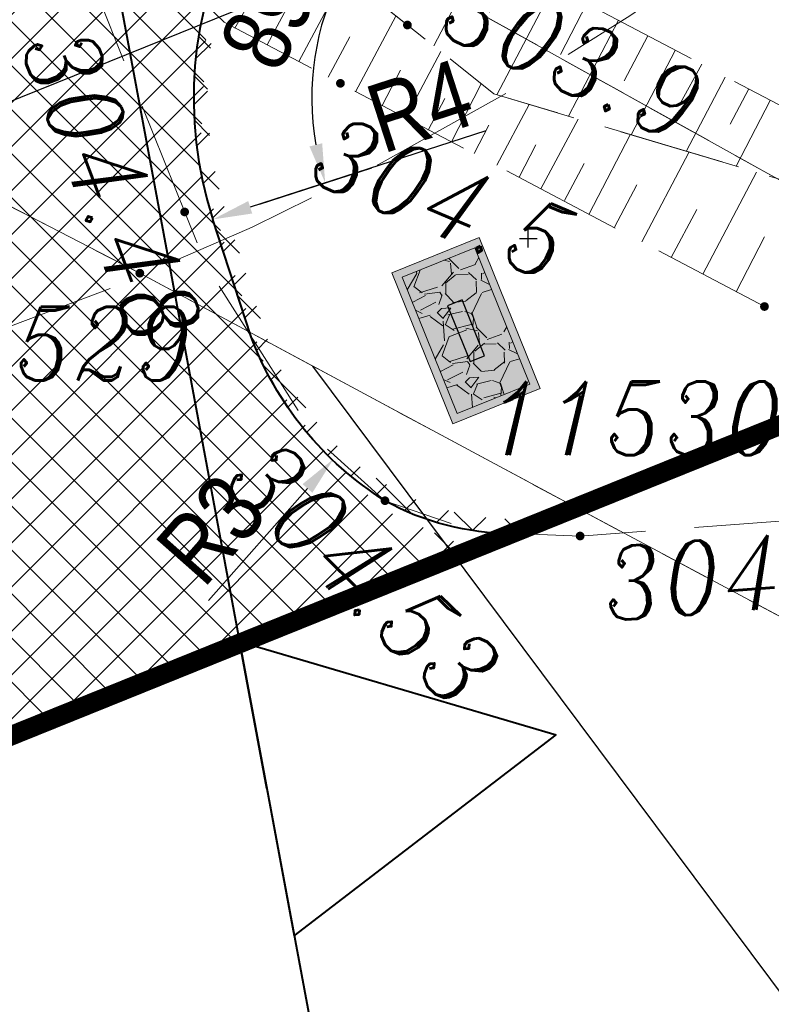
# Model space of a CAD drawing. Extents: x 779 to 3668, y -1329 to 9570.
# Tile 26 of 106: x 2280.89 to 2288.55, y -733.36 to -723.32. Entities that reach past the tile are written whole.
import ezdxf

# ---------------------------------------------------------------- set-up
doc = ezdxf.new("R2010")
doc.units = 0
for name, pattern in [('0.5_0.5', [1, 0.5, -0.5]), ('1.5_0.5', [2, 1.5, -0.5]), ('ACAD_ISO03W100', [30, 12, -18]), ('CENTER2', [1.125, 0.75, -0.125, 0.125, -0.125]), ('CIĄGłA', [0]), ('DASH', [0.75, 0.5, -0.25]), ('HIDDEN2', [4.762499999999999, 3.175, -1.5875]), ('mz1.25_0.5', [1.75, 1.25, -0.5])]:
    doc.linetypes.add(name, pattern=pattern)
for name, color, linetype, lineweight in [('000 Inne (niezydentyfikowane)', 7, 'Continuous', 0), ('203-punkt graniczny', 7, 'Continuous', 0), ('203-punkt graniczny-Atr103', 7, 'Continuous', 0), ('217-kontur klasyfikacyjny', 7, 'Continuous', 0), ('218-kontur użytku gruntowego', 7, 'Continuous', 0), ('219-działka ewidencyjna', 7, 'Continuous', 0), ('_a_obiekty', 250, 'Continuous', 30), ('AGP1_granica_opracow', 7, 'Continuous', 15), ('AGP1_HATCH', 7, 'Continuous', 5), ('AGP1_KRAWEZNIKI', 7, 'Continuous', 40), ('AGP1_KRAWEZNIKI GRUBOŚCI', 7, 'Continuous', 9), ('jezdnia (powierzchnia)', 7, 'Continuous', 0), ('MPZP', 7, 'Continuous', 0), ('punkt wysokościowy sztuczny', 7, 'Continuous', 0), ('punkt wysokościowy sztuczny-Atr2', 7, 'Continuous', 0), ('RTPW01', 253, 'Continuous', 0), ('RTPW02', 7, 'Continuous', 0), ('skarpa nieumocniona (powierzchnia)', 7, 'Continuous', 0), ('zz-krawObn', 1, 'ACAD_ISO03W100', 35), ('zz-legenda', 7, 'Continuous', 13), ('zz-wypełnienie-chodniki', 142, 'Continuous', 5), ('zz-wypełnienie-drogi', 52, 'Continuous', 5)]:
    doc.layers.add(name, color=color, linetype=linetype, lineweight=lineweight)
doc.layers.add('SYTUACJA - znaki_czytnik_kart', color=7, linetype='Continuous')
doc.layers.add('Y-ZNAKI', color=7, linetype='Continuous')
doc.styles.add('ARIAL', font='ARIALN.TTF')
doc.styles.get("Standard").update_dxf_attribs({"font": 'arial.ttf'})
doc.styles.add('Style-ITALIC_1250', font='ITALIC_1250.shx')
doc.dimstyles.new('z1do1', dxfattribs={"dimtxt": 0.7, "dimasz": 0.4, "dimexe": 0.5, "dimexo": 0.5, "dimgap": 0.1, "dimtad": 1, "dimrnd": 0.05, "dimzin": 0, "dimdsep": 46, "dimtxsty": 'ARIAL', "dimcen": 0.09, "dimazin": 0, "dimtfac": 1, "dimtofl": 0, "dimtmove": 0, "dimatfit": 3, "dimfxl": 1, "dimtolj": 1, "dimtzin": 0, "dimarcsym": 0})

# ---------------------------------------------------------------- blocks, each defined once
blk = doc.blocks.new('203')
at = {"linetype": 'Continuous', "lineweight": -2, "ltscale": 10}
h = blk.add_hatch(color=0, dxfattribs=at)
edge = h.paths.add_edge_path()
edge.add_arc((0, 0), 0.45, 0, 360)
blk = doc.blocks.new('PW02')
at = {"linetype": 'Continuous', "lineweight": 13, "ltscale": 10}
h = blk.add_hatch(color=0, dxfattribs=at)
edge = h.paths.add_edge_path()
edge.add_arc((0, 0), 0.45, 0, 360)
blk = doc.blocks.new('RTPW01')
at = {"layer": 'RTPW01', "linetype": 'Continuous', "lineweight": 13, "true_color": 0x939598}
h = blk.add_hatch(color=252, dxfattribs=at)
edge = h.paths.add_edge_path()
edge.add_arc((0, 0), 0.045, 0, 360)
blk = doc.blocks.new('RTPW02')
at = {"layer": 'RTPW02', "linetype": 'Continuous', "lineweight": 13}
h = blk.add_hatch(color=7, dxfattribs=at)
edge = h.paths.add_edge_path()
edge.add_arc((0, 0), 0.045, 0, 360)
blk = doc.blocks.new('PZT MDCP podkład')
at = {"layer": '000 Inne (niezydentyfikowane)', "color": 8, "linetype": 'Continuous', "lineweight": 13, "flags": 128}
for points in [[(2145.026406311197, 32.79646074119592), (2145.586406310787, 33.78646074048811)], [(2147.566406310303, 33.59646074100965), (2147.056406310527, 32.61646074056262)], [(2145.676406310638, 32.4564607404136), (2146.146406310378, 33.33646074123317)], [(2148.276406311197, 33.21646074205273), (2147.696406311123, 32.11646074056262)], [(2145.35640631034, 32.62646074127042), (2145.60640631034, 33.09646074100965)], [(2148.616406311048, 33.04646074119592), (2148.346406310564, 32.52646074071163)], [(2146.256406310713, 32.14646074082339), (2146.666406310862, 32.91646074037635)], [(2148.936406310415, 32.87646074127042), (2148.426406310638, 31.89646074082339)], [(2145.976406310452, 32.29646074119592), (2146.196406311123, 32.7064607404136)], [(2149.23640631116, 32.71646074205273), (2148.996406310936, 32.25646074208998)], [(2146.766406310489, 31.87646074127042), (2147.126406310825, 32.5564607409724)], [(2149.516406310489, 32.56646074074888), (2149.066406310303, 31.7064607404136)], [(2146.526406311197, 32.00646074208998), (2146.716406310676, 32.36646074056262)], [(2149.786406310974, 32.42646074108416), (2149.566406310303, 32.02646074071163)], [(2150.026406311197, 32.29646074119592), (2149.626406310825, 31.53646074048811)], [(2147.23640631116, 31.6364607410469), (2147.536406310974, 32.22646074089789)], [(2150.266406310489, 32.17646074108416), (2150.076406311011, 31.81646074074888)], [(2146.996406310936, 31.75646074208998), (2147.166406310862, 32.07646074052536)], [(2150.48640631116, 32.0564607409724), (2150.136406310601, 31.3864607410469)], [(2147.696406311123, 31.39646074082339), (2148.026406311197, 32.01646074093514)], [(2148.146406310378, 31.15646074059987), (2148.526406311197, 31.86646074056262)], [(2147.466406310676, 31.51646074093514), (2147.616406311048, 31.8064607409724)], [(2148.636406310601, 30.89646074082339), (2149.056406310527, 31.7064607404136)], [(2147.926406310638, 31.27646074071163), (2148.096406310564, 31.60646074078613)], [(2149.176406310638, 30.61646074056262), (2149.656406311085, 31.52646074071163)], [(2148.386406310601, 31.03646074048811), (2148.586406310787, 31.41646074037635)], [(2149.79640631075, 30.28646074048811), (2150.346406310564, 31.32646074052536)], [(2148.896406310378, 30.76646074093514), (2149.126406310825, 31.19646074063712)], [(2149.476406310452, 30.4564607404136), (2149.73640631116, 30.94646074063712)], [(2150.136406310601, 30.10646074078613), (2150.426406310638, 30.66646074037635)]]:
    blk.add_lwpolyline(points, dxfattribs=at)
at = {"layer": '217-kontur klasyfikacyjny', "color": 8, "linetype": '1.5_0.5', "lineweight": 13, "flags": 128}
blk.add_lwpolyline([(2141.556406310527, 36.26646074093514), (2153.186406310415, 29.79646074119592)], dxfattribs=at)
at = {"layer": '218-kontur użytku gruntowego', "color": 8, "linetype": '0.5_0.5', "lineweight": 13, "flags": 128}
for points in [[(2153.186406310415, 29.79646074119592), (2141.556406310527, 36.26646074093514)], [(2141.556406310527, 36.26646074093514), (2153.186406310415, 29.79646074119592)], [(2139.136406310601, 32.83646074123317), (2144.056406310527, 30.29646074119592)], [(2144.056406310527, 30.29646074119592), (2139.136406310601, 32.83646074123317)], [(2144.056406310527, 30.29646074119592), (2148.506406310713, 27.90646074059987)], [(2148.506406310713, 27.90646074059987), (2144.056406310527, 30.29646074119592)], [(2153.186406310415, 29.79646074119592), (2148.506406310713, 27.90646074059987)], [(2148.506406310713, 27.90646074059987), (2153.186406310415, 29.79646074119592)], [(2133.026406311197, 21.65646074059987), (2148.506406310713, 27.90646074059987)], [(2148.506406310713, 27.90646074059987), (2133.026406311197, 21.65646074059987)], [(2148.506406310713, 27.90646074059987), (2159.526406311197, 22.01646074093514)], [(2159.526406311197, 22.01646074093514), (2148.506406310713, 27.90646074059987)]]:
    blk.add_lwpolyline(points, dxfattribs=at)
at = {"layer": '219-działka ewidencyjna', "color": 8, "linetype": 'Continuous', "lineweight": 13, "flags": 128}
for points in [[(2141.556406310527, 36.26646074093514), (2153.186406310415, 29.79646074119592)], [(2139.136406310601, 32.83646074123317), (2144.056406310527, 30.29646074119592)], [(2144.056406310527, 30.29646074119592), (2148.506406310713, 27.90646074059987)], [(2148.506406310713, 27.90646074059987), (2153.186406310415, 29.79646074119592)], [(2133.026406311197, 21.65646074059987), (2148.506406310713, 27.90646074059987)], [(2159.526406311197, 22.01646074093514), (2148.506406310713, 27.90646074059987)]]:
    blk.add_lwpolyline(points, dxfattribs=at)
at = {"layer": 'jezdnia (powierzchnia)', "color": 8, "linetype": '1.5_0.5', "lineweight": 13, "flags": 128}
blk.add_lwpolyline([(2222.326157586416, 18.11695764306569), (2221.202736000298, 22.08333797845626), (2205.386406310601, 20.09646074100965), (2204.446406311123, 20.59646074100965), (2203.096406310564, 26.22646074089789), (2196.866406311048, 25.28646074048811), (2195.626406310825, 20.02646074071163), (2193.79640631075, 18.82646074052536), (2188.866406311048, 17.98646074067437), (2181.466406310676, 17.5564607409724), (2178.60640631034, 17.87646074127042), (2176.756406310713, 18.4564607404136), (2173.726406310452, 19.86646074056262), (2171.816406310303, 21.16646074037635), (2167.276406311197, 24.5564607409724), (2161.216406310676, 26.82646074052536), (2157.676406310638, 27.8064607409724), (2155.096406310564, 28.10646074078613), (2148.54640631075, 27.61646074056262), (2147.48640631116, 27.65646074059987), (2146.556406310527, 27.97646074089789), (2145.85640631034, 28.60646074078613), (2144.73640631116, 30.36646074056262), (2142.996406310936, 34.69646074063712), (2142.366406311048, 36.39646074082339), (2134.766406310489, 38.98646074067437), (2135.116406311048, 38.06646074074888), (2135.536406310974, 36.91646074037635), (2136.706406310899, 31.2064607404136), (2136.73640631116, 29.67646074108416), (2136.306406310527, 26.97646074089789), (2135.846406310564, 25.41646074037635), (2133.726406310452, 22.48646074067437), (2132.306406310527, 21.32646074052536), (2131.48640631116, 20.7064607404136), (2127.04640631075, 18.56646074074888), (2125.056406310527, 17.66646074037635), (2127.506406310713, 10.91646074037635), (2129.216406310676, 11.49646074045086), (2130.676406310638, 11.48646074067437), (2132.096406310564, 11.14646074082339), (2133.716406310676, 10.47646074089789), (2146.306406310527, 15.7064607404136), (2146.29640631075, 16.14646074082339), (2146.506406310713, 16.78646074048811), (2146.996406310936, 17.56646074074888), (2147.256406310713, 17.8064607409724), (2147.826406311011, 18.18646074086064), (2148.396406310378, 18.40646074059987), (2149.006406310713, 18.51646074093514), (2149.656406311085, 18.53646074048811), (2150.306406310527, 18.40646074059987), (2150.866406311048, 18.18646074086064), (2152.256406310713, 17.27646074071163), (2152.966406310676, 16.61646074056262), (2160.196406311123, 19.5564607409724), (2160.416406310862, 20.02646074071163), (2161.966406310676, 20.22646074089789), (2164.176406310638, 19.73646074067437), (2166.85640631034, 18.8064607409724), (2176.416406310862, 14.62646074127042), (2183.04640631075, 13.98646074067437), (2201.016406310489, 15.82646074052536), (2205.616406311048, 16.27646074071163), (2221.196406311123, 17.98646074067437), (2222.326157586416, 18.11695764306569)], close=True, dxfattribs=at)
at = {"layer": 'MPZP', "color": 8, "linetype": 'Continuous', "lineweight": 40, "flags": 128}
for points in [[(2125.101502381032, 133.7545044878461), (2146.578038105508, 18.45540025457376), (2153.73655266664, -8.652922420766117)], [(2145.351438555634, 25.04053257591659), (2145.072036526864, 26.54053257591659), (2148.300711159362, 25.5898877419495)], [(2145.351438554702, 25.04053257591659), (2145.63084058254, 23.54053257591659), (2148.300711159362, 25.5898877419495)]]:
    blk.add_lwpolyline(points, dxfattribs=at)
at = {"layer": 'skarpa nieumocniona (powierzchnia)', "color": 8, "linetype": 'mz1.25_0.5', "lineweight": 13, "flags": 128}
for points in [[(2164.026406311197, 26.5564607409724), (2165.006406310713, 26.93646074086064), (2158.226406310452, 30.32646074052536), (2151.04640631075, 31.76646074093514), (2146.516406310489, 34.14646074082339), (2143.906406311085, 36.74646074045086), (2143.076406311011, 35.77646074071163), (2147.666406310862, 32.12646074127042), (2152.98640631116, 30.53646074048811), (2159.576406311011, 28.92646074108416), (2164.026406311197, 26.5564607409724)], [(2164.026406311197, 26.5564607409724), (2165.006406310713, 26.93646074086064), (2158.226406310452, 30.32646074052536), (2151.04640631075, 31.76646074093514), (2146.516406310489, 34.14646074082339), (2143.906406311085, 36.74646074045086), (2143.076406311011, 35.77646074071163), (2147.666406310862, 32.12646074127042), (2152.98640631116, 30.53646074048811), (2159.576406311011, 28.92646074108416), (2164.026406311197, 26.5564607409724)], [(2143.076406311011, 35.77646074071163), (2142.996406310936, 34.69646074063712), (2144.916406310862, 32.85646074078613), (2150.426406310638, 29.9564607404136), (2158.136406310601, 28.53646074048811), (2164.456406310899, 26.01646074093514), (2164.026406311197, 26.5564607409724), (2159.576406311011, 28.92646074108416), (2152.98640631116, 30.53646074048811), (2147.666406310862, 32.12646074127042), (2143.076406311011, 35.77646074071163)], [(2143.076406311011, 35.77646074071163), (2142.996406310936, 34.69646074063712), (2144.916406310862, 32.85646074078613), (2150.426406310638, 29.9564607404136), (2158.136406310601, 28.53646074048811), (2164.456406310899, 26.01646074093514), (2164.026406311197, 26.5564607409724), (2159.576406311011, 28.92646074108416), (2152.98640631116, 30.53646074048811), (2147.666406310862, 32.12646074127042), (2143.076406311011, 35.77646074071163)]]:
    blk.add_lwpolyline(points, close=True, dxfattribs=at)
at = {"layer": '203-punkt graniczny', "color": 8, "linetype": 'Continuous', "lineweight": 13, "xscale": 0.1, "yscale": 0.1, "zscale": 0.1}
for p in [(2144.056406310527, 30.29646074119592), (2148.506406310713, 27.90646074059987)]:
    blk.add_blockref('203', p, dxfattribs=at)
at = {"layer": 'punkt wysokościowy sztuczny', "color": 8, "linetype": 'Continuous', "lineweight": 13, "xscale": 0.1, "yscale": 0.1, "zscale": 0.1}
blk.add_blockref('PW02', (2148.54640631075, 27.61646074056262), dxfattribs=at)
at = {"layer": 'RTPW01', "color": 8, "linetype": 'Continuous', "lineweight": 13}
for p in [(2146.785154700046, 32.82723816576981), (2146.10192067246, 32.23250581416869), (2150.426406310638, 29.9564607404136)]:
    blk.add_blockref('RTPW01', p, dxfattribs=at)
at = {"layer": 'RTPW02', "color": 8, "linetype": 'Continuous', "lineweight": 13}
for p in [(2144.51359209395, 30.92093519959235), (2146.556406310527, 27.97646074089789)]:
    blk.add_blockref('RTPW02', p, dxfattribs=at)
at = {"layer": '203-punkt graniczny-Atr103', "color": 8, "lineweight": 13, "char_height": 0.75, "attachment_point": 7, "line_spacing_factor": 0.6}
for s, insert in [('\\FITALIC_1250;\\H1x;\\W0.9;11529', (2141.572798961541, 29.20224738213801)), ('\\FITALIC_1250;\\H1x;\\W0.9;11530', (2147.594990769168, 28.44216936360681))]:
    blk.add_mtext(s, dxfattribs=dict(at, insert=insert))
at = {"layer": 'punkt wysokościowy sztuczny-Atr2', "color": 8, "lineweight": 13, "insert": (2148.756406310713, 27.49646074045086), "char_height": 0.75, "attachment_point": 1, "rotation": 4.278000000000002, "line_spacing_factor": 0.6}
blk.add_mtext('\\FITALIC_1250;\\H1x;\\W0.9;304.60', dxfattribs=at)
at = {"layer": 'RTPW01', "color": 8, "linetype": 'Continuous', "lineweight": 13, "style": 'Style-ITALIC_1250', "width": 0.9}
for s, height, rotation, p in [('303.9', 0.7499999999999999, 335.134505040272, (2147.071438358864, 32.75374657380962)), ('304.5', 0.75, 337.0650181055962, (2145.743447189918, 31.25143520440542))]:
    blk.add_text(s, height=height, rotation=rotation, dxfattribs=at).set_placement(p)
at = {"layer": 'RTPW02', "color": 8, "linetype": 'Continuous', "lineweight": 13, "style": 'Style-ITALIC_1250', "width": 0.9}
for s, height, rotation, p in [('304.48', 0.7500000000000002, 290.89899, (2142.826201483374, 32.61884918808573)), ('304.53', 0.75, 315.63027, (2144.882531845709, 28.14619702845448))]:
    blk.add_text(s, height=height, rotation=rotation, dxfattribs=at).set_placement(p)
blk = doc.blocks.new('znak wjazd-wyjazd')
at = {"layer": 'AGP1_HATCH', "true_color": 0x939598}
h = blk.add_hatch(dxfattribs=at)
h.set_pattern_fill('GRAVEL', color=252, scale=0.03, angle=28.27177332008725)
h.set_pattern_definition([(256.2845608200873, (-3071872.688159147, -8005853.467495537), (-2.120491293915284, -8.927311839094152), [0.102516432, -10.1491450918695]), (213.2415143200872, (-3071872.71246583, -8005853.567088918), (7.692294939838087, 5.002197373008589), [0.1759214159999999, -17.41621466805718]), (160.7822204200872, (-3071872.859600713, -8005853.663523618), (10.68118740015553, -3.772871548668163), [0.124044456, -12.28041683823]), (295.5454623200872, (-3071873.031099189, -8005853.972059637), (-6.547391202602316, 13.78295731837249), [0.1602013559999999, -15.8599312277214]), (321.1054275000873, (-3071872.962016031, -8005854.116600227), (-7.686603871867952, 6.248596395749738), [0.1570901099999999, -15.5519423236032]), (25.54546232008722, (-3071872.839752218, -8005854.215235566), (-13.78295731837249, -6.547391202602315), [0.1602013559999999, -15.8599312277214]), (65.96601379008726, (-3071872.695211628, -8005854.146152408), (-5.1150748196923, -11.40303668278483), [0.211858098, -20.9739345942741]), (100.5271016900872, (-3071872.608926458, -8005853.952661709), (-3.24263068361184, 17.29070843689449), [0.200015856, -19.8015769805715]), (149.7013389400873, (-3071872.645469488, -8005853.756012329), (-10.06083341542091, 5.836924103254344), [0.1607438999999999, -15.9136637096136]), (203.5081316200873, (-3071872.784257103, -8005853.674915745), (7.743042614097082, 3.299069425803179), [0.1835139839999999, -8.992181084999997]), (250.6692111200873, (-3071872.952539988, -8005853.748115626), (-4.083048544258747, -11.71321367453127), [0.237323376, -23.4950317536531]), (167.0858481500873, (-3071872.363099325, -8005853.621455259), (-6.863259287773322, 1.500137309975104), [0.08100136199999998, -8.0191697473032]), (199.7410077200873, (-3071872.442052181, -8005853.603352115), (9.44617052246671, 3.349817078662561), [0.1541045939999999, -15.25639169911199]), (253.2717733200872, (-3071872.587100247, -8005853.655403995), (0.3609246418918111, -0.6711016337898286), [0.1077628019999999, -0.9698679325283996]), (231.4703638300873, (-3071872.677388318, -8005853.600136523), (2.633658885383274, 3.146826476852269), [0.05803239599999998, -5.745186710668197]), (320.0731828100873, (-3071872.713537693, -8005853.645534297), (-1.753875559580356, 1.652380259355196), [0.082069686, -4.021425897]), (59.23552985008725, (-3071872.650601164, -8005853.698207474), (1.291455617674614, 2.424977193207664), [0.1332958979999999, -4.309889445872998]), (189.8368245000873, (-3071872.582419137, -8005853.583669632), (1.703127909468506, 0.05074765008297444), [0.09638614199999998, -2.3132694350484]), (44.66131365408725, (-3071873.102776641, -8005853.854870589), (5.628242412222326, 5.622551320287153), [0.1350264, -13.3676480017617]), (98.61794926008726, (-3071873.006735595, -8005853.759958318), (1.285764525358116, -8.825816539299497), [0.113279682, -11.21466470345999]), (321.4703638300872, (-3071872.654604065, -8005853.449449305), (-3.146826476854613, 2.633658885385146), [0.11606403, -5.687155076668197]), (11.88223299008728, (-3071872.563808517, -8005853.521748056), (-7.793790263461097, -1.595941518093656), [0.1350263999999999, -13.36764800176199]), (7.71572810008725, (-3071872.879003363, -8005854.270953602), (-4.077357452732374, -0.4624199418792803), [0.1302105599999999, -6.380320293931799]), (323.0469139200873, (-3071872.749971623, -8005854.253471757), (-7.325679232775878, 5.577494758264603), [0.109101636, -10.801078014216]), (95.07318281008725, (-3071872.286968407, -8005854.116941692), (-0.4624199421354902, 4.077357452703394), [0.11606403, -5.687155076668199]), (45.62579796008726, (-3071872.297231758, -8005854.001331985), (-7.280622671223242, -7.376426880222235), [0.127734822, -12.64571279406]), (97.71572810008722, (-3071872.615808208, -8005854.293794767), (0.4624199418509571, -4.077357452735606), [0.06510527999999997, -6.4454255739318]), (129.5817057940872, (-3071872.327234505, -8005854.138597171), (-2.114800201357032, 2.323481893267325), [0.03885437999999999, -3.8465984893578]), (194.2355298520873, (-3071872.351991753, -8005854.108651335), (2.374229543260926, 0.4116722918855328), [0.15709011, -2.9847163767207]), (214.2807792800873, (-3071872.504258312, -8005854.147281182), (6.350091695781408, 4.280348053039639), [0.1455800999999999, -14.4124094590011]), (331.9618408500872, (-3071872.618117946, -8005853.758606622), (-1.392950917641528, 0.9812786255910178), [0.109897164, -2.637532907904]), (21.42899991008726, (-3071872.521118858, -8005853.810264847), (12.13057705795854, 4.793515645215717), [0.191867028, -18.99480271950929]), (89.21716922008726, (-3071872.342515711, -8005853.740166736), (-0.1579340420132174, -6.141410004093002), [0.07845247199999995, -7.766817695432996]), (118.2717733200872, (-3071872.341443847, -8005853.661721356), (-1.032026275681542, 0.3101769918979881), [0.04571999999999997, -0.7162799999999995]), (148.5282104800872, (-3071872.528508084, -8005854.134366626), (5.210879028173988, -3.254012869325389), [0.105860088, -10.48018223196]), (76.28456082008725, (-3071872.618796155, -8005854.079099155), (2.12049129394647, 8.927311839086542), [0.205032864, -10.0466286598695]), (28.27177332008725, (-3071872.57018279, -8005853.879912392), (0.3101769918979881, 1.032026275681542), [0.19812, -0.5638799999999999]), (353.5766198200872, (-3071872.395696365, -8005853.786071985), (9.237488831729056, -1.088465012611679), [0.1204828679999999, -11.92779501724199]), (282.3263774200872, (-3071872.275969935, -8005853.799550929), (0.7725969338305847, -3.045331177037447), [0.110948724, -5.4364950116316]), (235.9177486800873, (-3071872.25228455, -8005853.907942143), (-9.141684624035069, -13.56858453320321), [0.1806435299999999, -17.88373932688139]), (203.6978520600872, (-3071872.353514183, -8005854.057557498), (-9.085245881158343, -4.02091871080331), [0.1911088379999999, -18.91975393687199])])
h.paths.add_polyline_path([(1879.636404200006, 131.4881996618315), (1880.340974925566, 131.8671242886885), (1879.630498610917, 133.1881807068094), (1878.925921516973, 132.8092778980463)])
at = {"layer": 'AGP1_KRAWEZNIKI GRUBOŚCI'}
for points in [[(1879.603841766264, 131.3798515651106), (1880.449324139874, 131.8345597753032), (1879.663057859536, 133.2965397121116), (1878.817575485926, 132.8418315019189)], [(1879.636406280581, 131.4882007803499), (1880.340974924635, 131.8671242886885), (1879.630493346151, 133.1881904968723), (1878.925924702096, 132.8092669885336)]]:
    blk.add_lwpolyline(points, close=True, dxfattribs=at)
at = {"layer": 'SYTUACJA - znaki_czytnik_kart'}
blk.add_lwpolyline([(1879.708641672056, 132.029484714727), (1879.849555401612, 132.105269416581), (1879.558257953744, 132.6469065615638), (1879.417344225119, 132.5711218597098)], close=True, dxfattribs=at)
blk = doc.blocks.new('*D1526')
at = {"layer": 'Defpoints', "color": 0, "transparency": 16777216}
for p in [(2286.071559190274, -725.5520704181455), (2284.085296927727, -727.8003502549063)]:
    blk.add_point(p, dxfattribs=at)
at = {"layer": 'zz-legenda', "color": 0, "lineweight": -2, "transparency": 16777216}
for p, q in [((2286.071559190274, -725.6420704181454), (2286.071559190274, -725.4620704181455)), ((2285.981559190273, -725.5520704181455), (2286.161559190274, -725.5520704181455)), ((2282.810846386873, -729.242919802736), (2283.820461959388, -728.1001208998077))]:
    blk.add_line(p, q, dxfattribs=at)
at = {"layer": 'zz-legenda', "color": 0, "transparency": 16777216}
blk.add_solid([(2283.770500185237, -728.0559817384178), (2283.870423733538, -728.1442600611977), (2284.085296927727, -727.8003502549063)], dxfattribs=at)
at = {"layer": 'zz-legenda', "color": 0, "transparency": 16777216, "insert": (2282.840448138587, -728.5185661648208), "char_height": 0.7, "attachment_point": 5, "rotation": 48.54073366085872, "style": 'ARIAL'}
blk.add_mtext('\\A1;R3', dxfattribs=at)
blk = doc.blocks.new('*D1551')
at = {"layer": 'Defpoints', "color": 0, "transparency": 16777216}
for p in [(2285.377184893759, -720.332550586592), (2284.567491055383, -722.2676768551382), (2286.660606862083, -724.1210632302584), (2282.856361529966, -725.3570719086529)]:
    blk.add_point(p, dxfattribs=at)
at = {"layer": 'zz-legenda', "color": 0, "lineweight": -2, "transparency": 16777216}
for p, q in [((2285.537612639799, -720.8061146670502), (2285.924005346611, -721.9467010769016)), ((2283.331892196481, -725.2025708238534), (2284.477215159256, -724.8304525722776))]:
    blk.add_line(p, q, dxfattribs=at)
blk.add_arc((2286.660606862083, -724.1210632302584), 2.795742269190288, 116.9192541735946, 189.7945220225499, dxfattribs=at)
at = {"layer": 'zz-legenda', "color": 0, "transparency": 16777216}
for points in [[(2285.369025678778, -721.5668024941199), (2285.420730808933, -721.6897022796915), (2285.76357760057, -721.4731369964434)], [(2283.970330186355, -724.580650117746), (2283.840899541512, -724.6126733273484), (2284.001684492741, -724.9849536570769)]]:
    blk.add_solid(points, dxfattribs=at)
at = {"layer": 'zz-legenda', "color": 0, "transparency": 16777216, "insert": (2283.752891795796, -722.6622504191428), "char_height": 0.7, "attachment_point": 5, "rotation": 63.35688809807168, "style": 'ARIAL'}
blk.add_mtext('\\A1;89.28°', dxfattribs=at)
blk = doc.blocks.new('*D1552')
at = {"layer": 'Defpoints', "color": 0, "transparency": 16777216}
for p in [(2286.660606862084, -724.1210632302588), (2282.856361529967, -725.3570719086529)]:
    blk.add_point(p, dxfattribs=at)
at = {"layer": 'zz-legenda', "color": 0, "lineweight": -2, "transparency": 16777216}
blk.add_line((2285.639675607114, -724.452766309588), (2283.236786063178, -725.2334710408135), dxfattribs=at)
at = {"layer": 'zz-legenda', "color": 0, "transparency": 16777216}
blk.add_solid([(2283.216185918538, -725.1700669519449), (2283.257386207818, -725.296875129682), (2282.856361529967, -725.3570719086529)], dxfattribs=at)
at = {"layer": 'zz-legenda', "color": 0, "transparency": 16777216, "insert": (2284.966382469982, -724.1983653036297), "char_height": 0.7, "attachment_point": 5, "rotation": 17.999106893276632, "style": 'ARIAL'}
blk.add_mtext('\\A1;R4', dxfattribs=at)
blk = doc.blocks.new('*D1553')
at = {"layer": 'Defpoints', "color": 0, "transparency": 16777216}
for p in [(2283.866309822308, -703.9512116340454), (2289.00098184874, -719.1049287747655)]:
    blk.add_point(p, dxfattribs=at)
at = {"layer": 'zz-legenda', "color": 0, "lineweight": -2, "transparency": 16777216}
for p, q in [((2283.866309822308, -704.0412116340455), (2283.866309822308, -703.8612116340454)), ((2283.776309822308, -703.9512116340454), (2283.956309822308, -703.9512116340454)), ((2290.439127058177, -723.3492593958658), (2289.129348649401, -719.4837717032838))]:
    blk.add_line(p, q, dxfattribs=at)
at = {"layer": 'zz-legenda', "color": 0, "transparency": 16777216}
blk.add_solid([(2289.192489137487, -719.462377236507), (2289.066208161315, -719.5051661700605), (2289.00098184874, -719.1049287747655)], dxfattribs=at)
at = {"layer": 'zz-legenda', "color": 0, "transparency": 16777216, "insert": (2290.620275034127, -722.4585788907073), "char_height": 0.7, "attachment_point": 5, "rotation": 288.7183903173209, "style": 'ARIAL'}
blk.add_mtext('\\A1;R16', dxfattribs=at)

msp = doc.modelspace()

# ---------------------------------------------------------------- hatches: boundary and pattern name
at = {"layer": 'AGP1_HATCH', "true_color": 0x636466, "transparency": 33554477}
h = msp.add_hatch(color=251, dxfattribs=at)
h.dxf.hatch_style = 1
h.paths.add_polyline_path([(2254.098577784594, -658.4658544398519), (2253.154810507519, -658.6416478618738), (2253.458786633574, -660.273578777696), (2254.402553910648, -660.097785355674)])
h.paths.add_polyline_path([(2284.681686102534, -725.9022353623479), (2285.57186898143, -725.5428269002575), (2286.19334611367, -727.0821014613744), (2285.303163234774, -727.441509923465)])
at = {"layer": 'zz-wypełnienie-chodniki'}
h = msp.add_hatch(dxfattribs=at)
h.set_pattern_fill('ANSI37', color=256, scale=0.1, style=0)
h.set_pattern_definition([(45, (72.09601380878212, -387.0552870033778), (-0.2245064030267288, 0.2245064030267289), []), (135, (72.09601380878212, -387.0552870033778), (-0.2245064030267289, -0.2245064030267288), [])])
edge = h.paths.add_edge_path()
edge.add_arc((2285.894166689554, -725.9263916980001), 2.632842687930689, 240.83171109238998, 270.2906532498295, ccw=False)
edge.add_arc((2286.40372488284, -725.3676798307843), 3.37347240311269, 200.4116660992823, 237.8982900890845, ccw=False)
edge.add_arc((2440.640122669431, -674.7408462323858), 165.7037624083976, 197.7806309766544, 198.2175828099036, ccw=False)
edge.add_arc((2286.658179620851, -724.1136160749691), 4.000000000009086, 112.30075385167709, 197.8898825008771, ccw=False)
edge.add_line((2285.140306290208, -720.4127971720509), (2289.001173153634, -719.1048640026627))
edge.add_arc((2283.136789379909, -702.866630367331), 17.26473946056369, 289.8570159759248, 321.7647974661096)
edge.add_arc((2284.721466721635, -704.140377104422), 15.23171446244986, 321.8391110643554, 367.1869803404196)
edge.add_line((2299.83350797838, -702.2347710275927), (2295.184004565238, -678.4402083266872))
edge.add_line((2295.184004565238, -678.4402083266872), (2293.333900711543, -672.378345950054))
edge.add_line((2293.333900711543, -672.378345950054), (2289.746188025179, -662.3480437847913))
edge.add_line((2289.746188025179, -662.3480437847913), (2282.619568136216, -644.272506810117))
edge.add_line((2282.619568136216, -644.272506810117), (2278.67125433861, -634.2582373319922))
edge.add_line((2278.67125433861, -634.2582373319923), (2278.337775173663, -633.4124205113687))
edge.add_arc((2273.685580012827, -635.247590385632), 5.001076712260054, 21.52794352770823, 100.541275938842)
edge.add_line((2272.770663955, -630.3309149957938), (2272.6376260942, -630.3556956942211))
edge.add_line((2272.6376260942, -630.3556956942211), (2250.642922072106, -634.4526055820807))
edge.add_line((2250.642922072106, -634.4526055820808), (2259.908651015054, -684.1968883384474))
edge.add_line((2259.908651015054, -684.1968883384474), (2263.611693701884, -683.5071299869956))
edge.add_arc((2263.74386669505, -684.7029512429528), 1.203103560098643, -19.96193769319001, 96.30724697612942, ccw=False)
edge.add_arc((2264.404955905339, -684.9423604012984), 0.4999999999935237, 317.2270974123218, 339.9615464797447, ccw=False)
edge.add_arc((2269.722396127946, -689.8616948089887), 6.743964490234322, 137.2270973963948, 184.4631622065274)
edge.add_line((2262.998882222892, -690.3864974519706), (2263.357311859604, -692.7023700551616))
edge.add_line((2263.357311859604, -692.7023700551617), (2264.414964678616, -698.4130382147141))
edge.add_line((2264.414964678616, -698.4130382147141), (2265.258140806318, -702.9571059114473))
edge.add_line((2265.258140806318, -702.9571059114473), (2267.41391469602, -712.8922002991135))
edge.add_arc((2282.496807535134, -708.9647691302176), 15.58583882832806, 194.5951329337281, 204.2785181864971)
edge.add_arc((2275.693867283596, -711.9014065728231), 8.177987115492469, 205.1211640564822, 225.4637220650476)
edge.add_line((2269.958148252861, -717.7307290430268), (2272.389404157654, -720.147104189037))
edge.add_arc((2266.683808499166, -725.3205960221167), 7.70187247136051, 27.114490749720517, 42.19985456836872, ccw=False)
edge.add_line((2273.539226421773, -721.8103133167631), (2274.630799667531, -724.3600385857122))
edge.add_arc((2268.390946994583, -726.1894845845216), 6.502509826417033, -2.9609049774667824, 16.340470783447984, ccw=False)
edge.add_arc((2256.754879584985, -724.4090106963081), 18.25300297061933, 344.7003824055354, 353.34182273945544, ccw=False)
edge.add_line((2274.360981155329, -729.2253687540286), (2274.070981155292, -730.2753687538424))
edge.add_arc((2264.508767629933, -726.7614300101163), 10.18742818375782, 310.1754082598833, 339.82254230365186, ccw=False)
edge.add_line((2271.080981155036, -734.5453687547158), (2270.60275513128, -734.7372234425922))
edge.add_arc((2264.508767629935, -726.7614300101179), 10.03742818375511, 307.3820107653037, 339.7887873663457)
edge.add_arc((2244.773227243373, -721.5874141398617), 30.40870538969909, 343.4897296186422, 347.8328201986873)
edge.add_arc((2256.749624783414, -724.4081912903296), 18.10831725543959, 348.5707290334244, 353.3645147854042)
edge.add_arc((2268.307619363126, -726.1983801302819), 6.436124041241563, 357.3081371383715, 376.048817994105)
edge.add_line((2274.4929050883, -724.4190731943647), (2273.403371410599, -721.8741120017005))
edge.add_arc((2270.676646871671, -722.5597468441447), 2.811604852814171, 14.11440779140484, 55.20945348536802)
edge.add_line((2272.280886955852, -720.2507350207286), (2269.852674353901, -717.8373845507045))
edge.add_arc((2275.6938672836, -711.9014065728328), 8.327987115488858, 205.1135589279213, 225.461118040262, ccw=False)
edge.add_arc((2282.496807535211, -708.9647691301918), 15.73583882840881, 194.5838918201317, 204.2825258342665, ccw=False)
edge.add_line((2267.267977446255, -712.9270106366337), (2265.111071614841, -702.9866995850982))
edge.add_line((2265.111071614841, -702.9866995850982), (2264.235368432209, -698.2944430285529))
edge.add_line((2264.235368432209, -698.2944430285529), (2261.564675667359, -698.7916873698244))
edge.add_line((2261.564675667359, -698.7916873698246), (2260.53029652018, -693.389664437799))
edge.add_line((2260.53029652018, -693.3896644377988), (2263.238489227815, -692.8852670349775))
edge.add_line((2263.238489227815, -692.8852670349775), (2262.849783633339, -690.403860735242))
edge.add_arc((2269.722396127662, -689.8616948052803), 6.893964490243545, 137.4766232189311, 184.5106019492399, ccw=False)
edge.add_arc((2264.273032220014, -684.8641810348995), 0.5000000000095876, 317.4766233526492, 342.9050172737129)
edge.add_arc((2263.747331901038, -684.7025048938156), 1.049999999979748, 342.9050174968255, 381.5320247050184)
edge.add_line((2264.724055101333, -684.3171326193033), (2257.978069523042, -685.5736938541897))
edge.add_line((2257.978069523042, -685.5736938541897), (2255.821077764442, -673.9929709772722))
edge.add_line((2255.821077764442, -673.9929709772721), (2256.951558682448, -673.7824000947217))
edge.add_line((2256.951558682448, -673.7824000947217), (2249.632353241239, -634.4884342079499))
edge.add_line((2249.632353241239, -634.48843420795), (2250.615443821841, -634.3053160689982))
edge.add_line((2250.615443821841, -634.3053160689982), (2272.62511313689, -630.2054459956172))
edge.add_line((2272.62511313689, -630.2054459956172), (2272.744991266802, -630.1828700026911))
edge.add_arc((2273.685830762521, -635.2467425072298), 5.150532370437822, 21.519896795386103, 100.52522516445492, ccw=False)
edge.add_line((2278.477320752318, -633.3574020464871), (2278.80631718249, -634.1918491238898))
edge.add_line((2278.80631718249, -634.1918491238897), (2282.766388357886, -644.2359393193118))
edge.add_line((2282.766388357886, -644.2359393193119), (2286.521782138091, -653.7609144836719))
edge.add_line((2286.521782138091, -653.7609144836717), (2287.135788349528, -653.5188310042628))
edge.add_line((2287.135788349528, -653.5188310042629), (2287.744734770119, -655.0630645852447))
edge.add_line((2287.744734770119, -655.0630645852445), (2287.130644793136, -655.3051810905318))
edge.add_line((2287.130644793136, -655.305181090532), (2289.885733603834, -662.2930253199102))
edge.add_line((2289.885733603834, -662.29302531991), (2293.477368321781, -672.3345635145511))
edge.add_line((2293.477368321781, -672.3345635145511), (2295.331221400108, -678.4114473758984))
edge.add_line((2295.331221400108, -678.4114473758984), (2299.982329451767, -702.2160048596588))
edge.add_arc((2284.72146672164, -704.1403771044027), 15.38171446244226, -38.161251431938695, 7.186980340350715, ccw=False)
edge.add_arc((2283.136789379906, -702.8666303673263), 17.41473946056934, 289.8520854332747, 321.76511738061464, ccw=False)
edge.add_line((2289.050714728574, -719.2464544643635), (2285.18843461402, -720.5548663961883))
edge.add_arc((2286.624822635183, -724.0979322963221), 3.823156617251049, 112.0680378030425, 198.2671306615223)
edge.add_line((2282.99433226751, -725.2962920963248), (2283.382651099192, -726.491907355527))
edge.add_arc((2285.844121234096, -725.6769277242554), 2.592880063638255, 198.3194318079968, 219.5311920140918)
edge.add_arc((2285.894167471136, -725.9263958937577), 2.48284268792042, 214.3488660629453, 282.14863913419)
edge.add_line((2286.41667809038, -728.3536351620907), (2285.9075226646, -728.5592005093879))
at = {"layer": 'zz-wypełnienie-drogi'}
h = msp.add_hatch(dxfattribs=at)
h.set_pattern_fill('ANSI37', color=256, scale=0.1, style=0)
h.set_pattern_definition([(45, (535.0040934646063, -882.7035675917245), (-0.2245064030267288, 0.2245064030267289), []), (135, (535.0040934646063, -882.7035675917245), (-0.2245064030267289, -0.2245064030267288), [])])
h.paths.add_polyline_path([(2266.010258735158, -694.7869315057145), (2292.61740117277, -688.4342447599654), (2294.336748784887, -698.0867752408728), (2293.961295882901, -702.9702017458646), (2289.001173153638, -719.1048640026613), (2291.198329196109, -718.3031042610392), (2295.308553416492, -715.2187263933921), (2298.793561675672, -710.3511164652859), (2299.945371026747, -706.3380753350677), (2299.833507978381, -702.2347710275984), (2296.435369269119, -684.844543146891), (2288.133915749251, -681.5362758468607), (2287.827120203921, -682.9261767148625), (2287.058586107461, -683.5833317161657), (2275.83850312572, -685.4912835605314), (2274.734612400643, -685.2336754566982), (2262.860373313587, -689.1988303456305), (2267.755688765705, -714.4707695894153), (2270.490873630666, -718.1115959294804), (2272.712625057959, -720.337507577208), (2274.734663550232, -724.4118452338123), (2274.956147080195, -725.9940185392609), (2274.805310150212, -727.6118136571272), (2274.338481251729, -729.5566989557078), (2273.752647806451, -731.1439564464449), (2272.729182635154, -732.9005116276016), (2271.845168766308, -734.2368280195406), (2285.498553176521, -728.7239855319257), (2284.584994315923, -728.3139020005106), (2283.9920037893, -727.7264796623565), (2283.399575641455, -726.9024205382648), (2282.721233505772, -724.8210609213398), (2282.808492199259, -723.0273691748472), (2283.374473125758, -721.8294760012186), (2284.658263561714, -720.6494633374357), (2283.473900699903, -701.6946744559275), (2267.797874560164, -704.607399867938)])

# ---------------------------------------------------------------- linework, layer by layer
at = {"color": 3, "linetype": 'HIDDEN2', "lineweight": 30}
msp.add_lwpolyline([(2314.03385061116, -731.3887890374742), (2301.353334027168, -725.1672251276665), (2297.492683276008, -723.0183226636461, 0.09835274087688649), (2295.26758094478, -722.3010587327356), (2293.274800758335, -722.0693401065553), (2286.489955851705, -722.5769086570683), (2286.133776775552, -722.5634679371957, 0.1057541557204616), (2283.661219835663, -722.9955575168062), (2268.840823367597, -728.9792446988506), (2265.500333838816, -730.3193820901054), (2257.606758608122, -733.3442923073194), (2256.063907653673, -727.0568846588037), (2253.916127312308, -717.2496684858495), (2249.968458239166, -698.0184544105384)], format="xyb", dxfattribs=at)
at = {"color": 18, "linetype": 'CIĄGłA', "lineweight": 5, "true_color": 0x000000}
msp.add_lwpolyline([(2284.681686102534, -725.9022353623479), (2285.57186898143, -725.5428269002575), (2286.19334611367, -727.0821014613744), (2285.303163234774, -727.441509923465)], close=True, dxfattribs=at)
msp.add_lwpolyline([(2283.22675743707, -726.504628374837), (2283.431093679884, -726.6143730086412)], dxfattribs=at)
at = {"layer": '_a_obiekty', "color": 251, "linetype": 'DASH', "lineweight": 5, "ltscale": 3, "true_color": 0x636466, "elevation": 2.493476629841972e-09}
msp.add_lwpolyline([(2239.981408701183, -701.085075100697), (2240.491545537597, -703.8299732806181, 0.414213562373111), (2275.468102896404, -727.8433119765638), (2276.058001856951, -727.7336797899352, 0.4142135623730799), (2300.071340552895, -692.7571224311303), (2299.561203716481, -690.0122242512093, 0.414213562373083), (2264.584646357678, -665.9988855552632), (2263.99474739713, -666.1085177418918, 0.4142135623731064)], format="xyb", close=True, dxfattribs=at)
at = {"layer": 'AGP1_granica_opracow', "color": 5, "linetype": 'CENTER2', "lineweight": 9, "ltscale": 5, "const_width": 0.2}
msp.add_lwpolyline([(2242.030981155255, -670.4153687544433), (2250.290981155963, -712.9853687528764), (2254.660981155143, -712.8953687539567), (2254.670981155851, -716.0853687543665), (2251.14098115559, -716.165368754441), (2251.830981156, -718.3053687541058), (2257.650981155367, -735.2953687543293), (2262.210981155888, -738.005368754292), (2267.690981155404, -735.9053687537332), (2271.080981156, -734.5453687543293), (2291.240981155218, -726.4053687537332), (2298.570981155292, -730.4853687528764), (2311.39098115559, -736.775368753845), (2305.700981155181, -713.0653687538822), (2300.270981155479, -690.9553687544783), (2294.590981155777, -673.185368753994)], dxfattribs=at)
at = {"layer": 'AGP1_KRAWEZNIKI'}
msp.add_line((2283.242069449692, -726.5442217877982), (2282.856361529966, -725.3570719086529), dxfattribs=at)
msp.add_lwpolyline([(2285.907522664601, -728.5592005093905, -0.1292515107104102), (2284.61098115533, -728.2253687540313, -0.1650407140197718), (2283.242069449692, -726.5442217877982)], format="xyb", dxfattribs=at)
msp.add_arc((2286.660606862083, -724.1210632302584), 4, 108.7146693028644, 197.9991068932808, dxfattribs=at)
at = {"layer": 'Y-ZNAKI'}
msp.add_lwpolyline([(2294.397503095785, -736.1255306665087), (2295.683126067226, -739.4000333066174), (2293.797752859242, -740.1402614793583), (2283.873715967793, -726.8520970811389)], dxfattribs=at)
at = {"layer": 'zz-krawObn', "ltscale": 0.03}
msp.add_line((2285.907522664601, -728.5592005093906), (2270.091588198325, -735.0790561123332), dxfattribs=at)

# ---------------------------------------------------------------- block references
at = {"color": 18, "linetype": 'CIĄGłA', "lineweight": 5, "true_color": 0x000000, "rotation": 353.7144606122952}
msp.add_blockref('znak wjazd-wyjazd', (402.6144171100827, -652.2460805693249), dxfattribs=at)
at = {"layer": '_a_obiekty', "color": 18, "linetype": 'CIĄGłA', "lineweight": 5, "true_color": 0x000000}
msp.add_blockref('PZT MDCP podkład', (138.054574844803, -756.2018294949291), dxfattribs=at)

# ---------------------------------------------------------------- dimensions: what is measured, and where the dimension line sits
at = {"layer": 'zz-legenda'}
for center, mpoint, picture, middle in [((2283.866309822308, -703.9512116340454), (2289.00098184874, -719.1049287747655), '*D1553', (2290.187067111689, -722.6053666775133)), ((2286.660606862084, -724.1210632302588), (2282.856361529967, -725.3570719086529), '*D1552', (2285.105433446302, -724.6263429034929))]:
    dim = msp.add_radius_dim(center=center, mpoint=mpoint, dimstyle='z1do1', override={"dimdec": 0}, dxfattribs=at)
    dim.commit()
    dim.dimension.update_dxf_attribs({"geometry": picture, "text_midpoint": middle, "dimtype": 164})
dim = msp.add_angular_dim_3p(base=(2284.567491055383, -722.2676768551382), center=(2286.660606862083, -724.1210632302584), p1=(2285.377184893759, -720.3325505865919), p2=(2282.856361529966, -725.3570719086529), dimstyle='z1do1', dxfattribs=at)
dim.commit()
dim.dimension.update_dxf_attribs({"geometry": '*D1551', "text_midpoint": (2283.752891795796, -722.662250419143)})
dim = msp.add_radius_dim(center=(2286.071559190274, -725.5520704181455), mpoint=(2284.085296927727, -727.8003502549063), dimstyle='z1do1', override={"dimdec": 0}, dxfattribs=at)
dim.commit()
dim.dimension.update_dxf_attribs({"geometry": '*D1526', "text_midpoint": (2282.840448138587, -728.5185661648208)})

doc.saveas('drawing.dxf')
